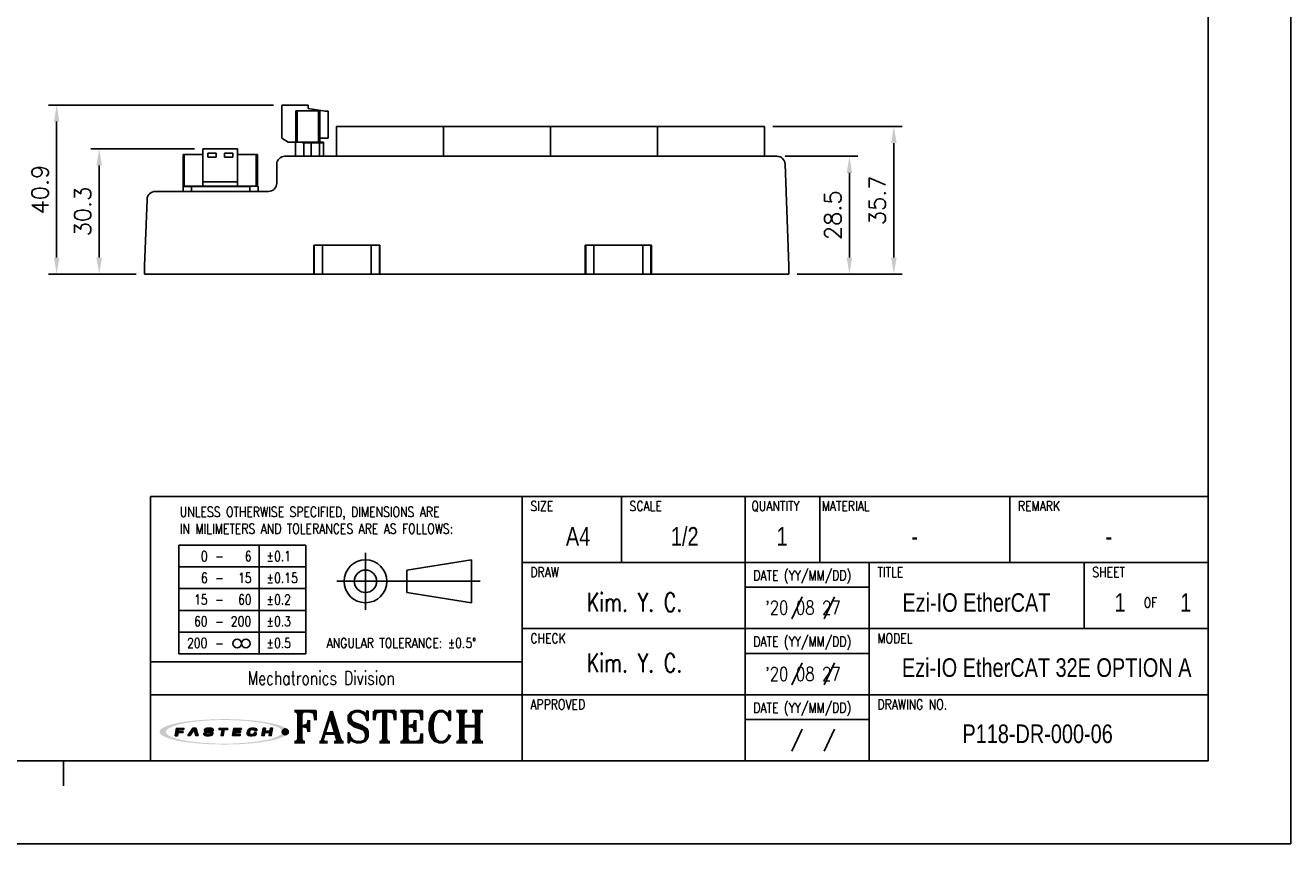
# Model space of a CAD drawing. Header units: millimetres. Extents: x 0 to 594, y 0 to 420.
# Tile 13 of 22: x 288 to 594, y 0 to 198. Entities that reach past the tile are written whole.
import ezdxf

# ---------------------------------------------------------------- set-up
doc = ezdxf.new("R2010")
doc.units = ezdxf.units.MM
doc.header["$PDSIZE"] = -1
for name, color, linetype in [('DIM', 3, 'Continuous'), ('LAYER_2', 1, 'Continuous'), ('LAYER_4', 3, 'Continuous'), ('SHEET', 1, 'Continuous')]:
    doc.layers.add(name, color=color, linetype=linetype)
doc.styles.add('SHB', font='romans.shx', dxfattribs={"width": 0.75, "bigfont": 'whgtxt.shx'})
doc.styles.add('SHEET1', font='ROMANS.SHX', dxfattribs={"width": 0.8, "height": 3})
doc.styles.add('SHEET2', font='txt', dxfattribs={"width": 0.8, "height": 3})
doc.styles.add('SHEET3', font='ROMANT.SHX', dxfattribs={"height": 3})
doc.styles.get("Standard").update_dxf_attribs({"font": 'txt.shx', "bigfont": 'whgtxt.shx'})
doc.dimstyles.new('ISO-25', dxfattribs={"dimtxt": 2.5, "dimasz": 2.5, "dimexe": 1.25, "dimexo": 0.625, "dimtad": 1, "dimtxsty": 'Standard', "dimcen": 2.5, "dimadec": 0, "dimazin": 0, "dimtfac": 1, "dimtmove": 0, "dimatfit": 3, "dimfxl": 0, "dimarcsym": 0})

# ---------------------------------------------------------------- blocks, each defined once
blk = doc.blocks.new('AI9-BLK2')
at = {"layer": 'LAYER_4'}
h = blk.add_hatch(color=12, dxfattribs=at)
edge = h.paths.add_edge_path()
edge.add_spline(control_points=[(66.5, 0), (66.5, -3.5), (61.3, -5.3), (58.7, -6.3), (52, -8.8), (44.8, -10), (37.7, -11), (17.3, -13.9), (-3.7, -14.1), (-24.3, -12.5), (-32.9, -11.8), (-41.6, -10.8), (-50, -8.9), (-54.9, -7.7), (-60.6, -6.4), (-64.7, -3.2), (-73, 3.4), (-52.4, 8.3), (-49.2, 9), (-40.6, 10.9), (-31.8, 11.9), (-23.1, 12.6), (-12.4, 13.4), (-1.5, 13.6), (9.2, 13.3), (19.1, 13), (29, 12.3), (38.8, 10.9), (45.7, 9.9), (52.7, 8.7), (59.3, 6.1), (61.8, 5.2), (66.5, 3.3), (66.5, 0), (66.6, -0.8), (73.6, -0.7), (73.6, 0), (73.5, 3.5), (68.7, 5.4), (66.1, 6.4), (59.6, 9), (52.6, 10.3), (45.8, 11.3), (24.9, 14.6), (3.4, 15.1), (-17.7, 14), (-27.4, 13.6), (-37.2, 12.7), (-46.8, 11.2), (-53.5, 10.1), (-60.4, 8.7), (-66.7, 6.1), (-69.1, 5.1), (-73.9, 3.1), (-73.6, -0.3), (-73.4, -3.7), (-68.1, -5.6), (-65.5, -6.6), (-58.9, -9.2), (-51.8, -10.4), (-44.8, -11.5), (-35, -13), (-25, -13.7), (-15.1, -14.2), (5.8, -15), (27.1, -14.4), (47.8, -11), (54.2, -9.9), (60.6, -8.6), (66.6, -6.1), (69.1, -5.1), (73.5, -3.2), (73.6, 0), (73.6, 0.8), (66.6, 0.9), (66.5, 0)], knot_values=[0, 0, 0, 0, 1, 1, 1, 2, 2, 2, 3, 3, 3, 4, 4, 4, 5, 5, 5, 6, 6, 6, 7, 7, 7, 8, 8, 8, 9, 9, 9, 10, 10, 10, 11, 11, 11, 12, 12, 12, 13, 13, 13, 14, 14, 14, 15, 15, 15, 16, 16, 16, 17, 17, 17, 18, 18, 18, 19, 19, 19, 20, 20, 20, 21, 21, 21, 22, 22, 22, 23, 23, 23, 24, 24, 24, 25, 25, 25, 25], degree=3, periodic=0)
blk = doc.blocks.new('AI9-BLK1')
at = {"layer": 'LAYER_4', "color": 7}
blk.add_blockref('AI9-BLK2', (0, 0), dxfattribs=at)
blk = doc.blocks.new('AI9-BLK3')
at = {"layer": 'LAYER_2'}
for points in [[(-55.6, -4.3), (-54.1, 4.2), (-45.8, 4.1), (-46, 2.8), (-51.9, 2.8), (-52.2, 0.7), (-46.8, 0.6), (-47, -0.8), (-52.4, -0.8), (-53.1, -4.3)], [(-41.4, -4.2), (-35.7, 4.2), (-32.1, 4.2), (-29.5, -4.1), (-32.2, -4.1), (-34.2, 2.7), (-38.7, -4.2)], [(-5.3, 4.2), (4.3, 4.1), (4.1, 2.7), (0.4, 2.7), (-0.8, -4.2), (-3.2, -4.2), (-2.1, 2.7), (-5.6, 2.7)], [(11.4, 4.2), (20, 4.1), (19.8, 2.8), (13.7, 2.8), (13.4, 0.8), (19, 0.7), (18.8, -0.6), (13.1, -0.6), (12.7, -2.7), (18.7, -2.8), (18.5, -4.2), (9.9, -4.2)], [(45, 4.2), (43.5, -4.1), (46, -4.2), (46.6, -0.6), (52.3, -0.7), (51.7, -4.2), (54.1, -4.2), (55.6, 4.2), (53.1, 4.2), (52.5, 0.8), (46.9, 0.8), (47.5, 4.2)]]:
    blk.add_hatch(color=12, dxfattribs=at).paths.add_polyline_path(points)
h = blk.add_hatch(color=12, dxfattribs=at)
edge = h.paths.add_edge_path()
edge.add_spline(control_points=[(-15.2, -1.5), (-15.2, -2.9), (-16.3, -2.9), (-17.5, -2.9), (-17.7, -2.9), (-18.2, -2.9), (-18.5, -2.9), (-20, -2.9), (-20.4, -2.7), (-20.4, -2.1), (-20.4, -1.9), (-20.4, -1.4), (-20.4, -1.4), (-20.4, -1.4), (-22.9, -1.4), (-22.9, -1.4), (-22.9, -1.4), (-22.9, -2.3), (-22.9, -2.5), (-22.9, -3.9), (-21.3, -4.3), (-19.8, -4.3), (-19.5, -4.3), (-17.1, -4.3), (-16.9, -4.3), (-14.1, -4.3), (-12.8, -3.1), (-12.8, -1.8), (-12.8, -1.7), (-12.8, -1.1), (-12.8, -1), (-12.8, 0.2), (-14.1, 0.7), (-16.1, 0.7), (-16.3, 0.7), (-17.5, 0.7), (-17.7, 0.7), (-19.1, 0.7), (-19.7, 0.9), (-19.6, 1.9), (-19.5, 2.9), (-18.4, 2.9), (-17.8, 2.9), (-17.6, 2.9), (-16.5, 2.9), (-16.2, 2.9), (-15, 2.9), (-14.8, 2.6), (-14.8, 2.3), (-14.8, 2.1), (-14.9, 1.7), (-14.9, 1.7), (-14.9, 1.7), (-12.3, 1.6), (-12.3, 1.6), (-12.3, 1.6), (-12.3, 2.6), (-12.3, 2.8), (-12.3, 3.9), (-14.1, 4.3), (-15.7, 4.3), (-16.8, 4.3), (-17.9, 4.3), (-18.2, 4.3), (-20.4, 4.3), (-22, 3.6), (-22.1, 2), (-22.1, 1.8), (-22.1, 1.3), (-22.1, 1.1), (-22.2, -0.1), (-20.7, -0.6), (-19.2, -0.6), (-19, -0.6), (-17.3, -0.7), (-17.1, -0.7), (-15.5, -0.7), (-15.2, -1.1), (-15.2, -1.5)], knot_values=[0, 0, 0, 0, 1, 1, 1, 2, 2, 2, 3, 3, 3, 4, 4, 4, 5, 5, 5, 6, 6, 6, 7, 7, 7, 8, 8, 8, 9, 9, 9, 10, 10, 10, 11, 11, 11, 12, 12, 12, 13, 13, 13, 14, 14, 14, 15, 15, 15, 16, 16, 16, 17, 17, 17, 18, 18, 18, 19, 19, 19, 20, 20, 20, 21, 21, 21, 22, 22, 22, 23, 23, 23, 24, 24, 24, 25, 25, 25, 26, 26, 26, 26], degree=3, periodic=0)
h = blk.add_hatch(color=12, dxfattribs=at)
edge = h.paths.add_edge_path()
edge.add_spline(control_points=[(35, 1.4), (35, 1.4), (37.4, 1.4), (37.4, 1.4), (37.4, 1.4), (37.5, 2), (37.5, 2.4), (37.5, 3.1), (37.3, 4.2), (34.5, 4.2), (34.2, 4.2), (32.2, 4.2), (31.6, 4.2), (28.5, 4.3), (27.4, 2.7), (27.2, 1.5), (27.1, 1), (26.8, -0.6), (26.7, -1.2), (26.5, -2.6), (26.6, -4.3), (30.1, -4.3), (30.5, -4.3), (31.7, -4.3), (32.2, -4.3), (34.9, -4.3), (36.6, -4), (36.9, -2.3), (36.9, -1.9), (37, -1.1), (37, -1.1), (37, -1.1), (34.6, -1.1), (34.6, -1.1), (34.6, -1.1), (34.6, -1.6), (34.6, -1.7), (34.4, -2.5), (33.8, -2.8), (32.5, -2.8), (32.2, -2.8), (31.2, -2.8), (30.8, -2.8), (29.4, -2.8), (29.1, -2.3), (29.2, -1.4), (29.2, -1), (29.5, 0.7), (29.5, 1.1), (29.8, 2.5), (30.7, 2.8), (31.7, 2.8), (32.2, 2.8), (33.4, 2.8), (33.7, 2.8), (34.7, 2.8), (35.1, 2.5), (35.1, 1.9), (35, 1.7), (35, 1.4), (35, 1.4)], knot_values=[0, 0, 0, 0, 1, 1, 1, 2, 2, 2, 3, 3, 3, 4, 4, 4, 5, 5, 5, 6, 6, 6, 7, 7, 7, 8, 8, 8, 9, 9, 9, 10, 10, 10, 11, 11, 11, 12, 12, 12, 13, 13, 13, 14, 14, 14, 15, 15, 15, 16, 16, 16, 17, 17, 17, 18, 18, 18, 19, 19, 19, 20, 20, 20, 20], degree=3, periodic=0)
at = {"layer": 'LAYER_2', "color": 12}
for points in [[(-55.6, -4.3), (-54.1, 4.2), (-45.8, 4.1), (-46, 2.8), (-51.9, 2.8), (-52.2, 0.7), (-46.8, 0.6), (-47, -0.8), (-52.4, -0.8), (-53.1, -4.3)], [(-41.4, -4.2), (-35.7, 4.2), (-32.1, 4.2), (-29.5, -4.1), (-32.2, -4.1), (-34.2, 2.7), (-38.7, -4.2)], [(-5.3, 4.2), (4.3, 4.1), (4.1, 2.7), (0.4, 2.7), (-0.8, -4.2), (-3.2, -4.2), (-2.1, 2.7), (-5.6, 2.7)], [(11.4, 4.2), (20, 4.1), (19.8, 2.8), (13.7, 2.8), (13.4, 0.8), (19, 0.7), (18.8, -0.6), (13.1, -0.6), (12.7, -2.7), (18.7, -2.8), (18.5, -4.2), (9.9, -4.2)], [(45, 4.2), (43.5, -4.1), (46, -4.2), (46.6, -0.6), (52.3, -0.7), (51.7, -4.2), (54.1, -4.2), (55.6, 4.2), (53.1, 4.2), (52.5, 0.8), (46.9, 0.8), (47.5, 4.2)]]:
    blk.add_lwpolyline(points, close=True, dxfattribs=at)
for points, knots in [([(-15.2, -1.5), (-15.2, -2.9), (-16.3, -2.9), (-17.5, -2.9), (-17.7, -2.9), (-18.2, -2.9), (-18.5, -2.9), (-20, -2.9), (-20.4, -2.7), (-20.4, -2.1), (-20.4, -1.9), (-20.4, -1.4), (-20.4, -1.4), (-20.4, -1.4), (-22.9, -1.4), (-22.9, -1.4), (-22.9, -1.4), (-22.9, -2.3), (-22.9, -2.5), (-22.9, -3.9), (-21.3, -4.3), (-19.8, -4.3), (-19.5, -4.3), (-17.1, -4.3), (-16.9, -4.3), (-14.1, -4.3), (-12.8, -3.1), (-12.8, -1.8), (-12.8, -1.7), (-12.8, -1.1), (-12.8, -1), (-12.8, 0.2), (-14.1, 0.7), (-16.1, 0.7), (-16.3, 0.7), (-17.5, 0.7), (-17.7, 0.7), (-19.1, 0.7), (-19.7, 0.9), (-19.6, 1.9), (-19.5, 2.9), (-18.4, 2.9), (-17.8, 2.9), (-17.6, 2.9), (-16.5, 2.9), (-16.2, 2.9), (-15, 2.9), (-14.8, 2.6), (-14.8, 2.3), (-14.8, 2.1), (-14.9, 1.7), (-14.9, 1.7), (-14.9, 1.7), (-12.3, 1.6), (-12.3, 1.6), (-12.3, 1.6), (-12.3, 2.6), (-12.3, 2.8), (-12.3, 3.9), (-14.1, 4.3), (-15.7, 4.3), (-16.8, 4.3), (-17.9, 4.3), (-18.2, 4.3), (-20.4, 4.3), (-22, 3.6), (-22.1, 2), (-22.1, 1.8), (-22.1, 1.3), (-22.1, 1.1), (-22.2, -0.1), (-20.7, -0.6), (-19.2, -0.6), (-19, -0.6), (-17.3, -0.7), (-17.1, -0.7), (-15.5, -0.7), (-15.2, -1.1), (-15.2, -1.5)], [0, 0, 0, 0, 1, 1, 1, 2, 2, 2, 3, 3, 3, 4, 4, 4, 5, 5, 5, 6, 6, 6, 7, 7, 7, 8, 8, 8, 9, 9, 9, 10, 10, 10, 11, 11, 11, 12, 12, 12, 13, 13, 13, 14, 14, 14, 15, 15, 15, 16, 16, 16, 17, 17, 17, 18, 18, 18, 19, 19, 19, 20, 20, 20, 21, 21, 21, 22, 22, 22, 23, 23, 23, 24, 24, 24, 25, 25, 25, 26, 26, 26, 26]), ([(35, 1.4), (35, 1.4), (37.4, 1.4), (37.4, 1.4), (37.4, 1.4), (37.5, 2), (37.5, 2.4), (37.5, 3.1), (37.3, 4.2), (34.5, 4.2), (34.2, 4.2), (32.2, 4.2), (31.6, 4.2), (28.5, 4.3), (27.4, 2.7), (27.2, 1.5), (27.1, 1), (26.8, -0.6), (26.7, -1.2), (26.5, -2.6), (26.6, -4.3), (30.1, -4.3), (30.5, -4.3), (31.7, -4.3), (32.2, -4.3), (34.9, -4.3), (36.6, -4), (36.9, -2.3), (36.9, -1.9), (37, -1.1), (37, -1.1), (37, -1.1), (34.6, -1.1), (34.6, -1.1), (34.6, -1.1), (34.6, -1.6), (34.6, -1.7), (34.4, -2.5), (33.8, -2.8), (32.5, -2.8), (32.2, -2.8), (31.2, -2.8), (30.8, -2.8), (29.4, -2.8), (29.1, -2.3), (29.2, -1.4), (29.2, -1), (29.5, 0.7), (29.5, 1.1), (29.8, 2.5), (30.7, 2.8), (31.7, 2.8), (32.2, 2.8), (33.4, 2.8), (33.7, 2.8), (34.7, 2.8), (35.1, 2.5), (35.1, 1.9), (35, 1.7), (35, 1.4), (35, 1.4)], [0, 0, 0, 0, 1, 1, 1, 2, 2, 2, 3, 3, 3, 4, 4, 4, 5, 5, 5, 6, 6, 6, 7, 7, 7, 8, 8, 8, 9, 9, 9, 10, 10, 10, 11, 11, 11, 12, 12, 12, 13, 13, 13, 14, 14, 14, 15, 15, 15, 16, 16, 16, 17, 17, 17, 18, 18, 18, 19, 19, 19, 20, 20, 20, 20])]:
    blk.add_open_spline(points, degree=3, knots=knots, dxfattribs=at)
blk = doc.blocks.new('*D15')
at = {"color": 8, "lineweight": -2}
for p, q in [((471.64, 166.23), (489.2, 166.23)), ((487.2, 162.23), (487.2, 141.73)), ((474.57, 137.73), (489.2, 137.73))]:
    blk.add_line(p, q, dxfattribs=at)
at = {"color": 8}
for points in [[(486.53, 162.23), (487.86, 162.23), (487.2, 166.23)], [(486.53, 141.73), (487.86, 141.73), (487.2, 137.73)]]:
    blk.add_solid(points, dxfattribs=at)
at = {"layer": 'Defpoints', "color": 0}
for p in [(469.64, 166.23), (472.57, 137.73), (487.2, 137.73)]:
    blk.add_point(p, dxfattribs=at)
at = {"color": 3, "insert": (483.2, 151.98), "char_height": 4, "attachment_point": 5, "rotation": 90}
blk.add_mtext('\\A1;28.5', dxfattribs=at)
blk = doc.blocks.new('*D16')
at = {"color": 8, "lineweight": -2}
for p, q in [((468.67, 173.43), (499.95, 173.43)), ((497.95, 141.73), (497.95, 169.43)), ((474.57, 137.73), (499.95, 137.73))]:
    blk.add_line(p, q, dxfattribs=at)
at = {"color": 8}
for points in [[(497.28, 169.43), (498.62, 169.43), (497.95, 173.43)], [(497.28, 141.73), (498.62, 141.73), (497.95, 137.73)]]:
    blk.add_solid(points, dxfattribs=at)
at = {"layer": 'Defpoints', "color": 0}
for p in [(466.67, 173.43), (497.95, 173.43), (472.57, 137.73)]:
    blk.add_point(p, dxfattribs=at)
at = {"color": 3, "insert": (493.95, 155.58), "char_height": 4, "attachment_point": 5, "rotation": 90}
blk.add_mtext('\\A1;35.7', dxfattribs=at)
blk = doc.blocks.new('*D17')
at = {"color": 8, "lineweight": -2}
for p, q in [((328.72, 168.03), (303.61, 168.03)), ((305.61, 141.73), (305.61, 164.03)), ((314.57, 137.73), (303.61, 137.73))]:
    blk.add_line(p, q, dxfattribs=at)
at = {"color": 8}
for points in [[(304.94, 164.03), (306.28, 164.03), (305.61, 168.03)], [(304.94, 141.73), (306.28, 141.73), (305.61, 137.73)]]:
    blk.add_solid(points, dxfattribs=at)
at = {"layer": 'Defpoints', "color": 0}
for p in [(305.61, 168.03), (330.72, 168.03), (316.57, 137.73)]:
    blk.add_point(p, dxfattribs=at)
at = {"color": 3, "insert": (301.61, 152.88), "char_height": 4, "attachment_point": 5, "rotation": 90}
blk.add_mtext('\\A1;30.3', dxfattribs=at)
blk = doc.blocks.new('*D18')
at = {"color": 8, "lineweight": -2}
for p, q in [((347.82, 178.63), (293.32, 178.63)), ((295.32, 141.73), (295.32, 174.63)), ((314.57, 137.73), (293.32, 137.73))]:
    blk.add_line(p, q, dxfattribs=at)
at = {"color": 8}
for points in [[(294.65, 174.63), (295.98, 174.63), (295.32, 178.63)], [(294.65, 141.73), (295.98, 141.73), (295.32, 137.73)]]:
    blk.add_solid(points, dxfattribs=at)
at = {"layer": 'Defpoints', "color": 0}
for p in [(295.32, 178.63), (349.82, 178.63), (316.57, 137.73)]:
    blk.add_point(p, dxfattribs=at)
at = {"color": 3, "insert": (291.32, 158.18), "char_height": 4, "attachment_point": 5, "rotation": 90}
blk.add_mtext('\\A1;40.9', dxfattribs=at)

msp = doc.modelspace()

# ---------------------------------------------------------------- hatches: boundary and pattern name
h = msp.add_hatch(color=1)
edge = h.paths.add_edge_path()
edge.add_arc((350.6547, 27.0526), 0.7263, 0, 360)

# ---------------------------------------------------------------- linework, layer by layer
for p, q in [((349.8205, 170.6302), (349.8205, 178.6302)), ((349.8205, 178.6302), (356.2205, 178.6302)), ((356.2205, 178.6302), (356.2205, 177.8302)), ((356.2205, 177.8302), (360.3205, 177.1302)), ((353.2205, 169.6302), (353.2205, 177.2302)), ((353.2205, 177.2302), (353.5205, 177.2302)), ((353.5205, 177.2302), (353.5205, 169.6302)), ((353.5205, 177.2302), (358.7205, 177.2302)), ((358.7205, 169.6302), (358.7205, 177.2302)), ((358.7205, 177.2302), (359.0205, 177.2302)), ((359.0205, 177.2302), (359.0205, 169.6302)), ((360.3205, 177.1302), (361.0205, 177.1302)), ((361.0205, 170.6302), (361.0205, 177.1302)), ((363.0705, 166.2302), (363.0705, 173.4302)), ((363.0705, 173.4302), (388.9705, 173.4302)), ((388.9705, 166.2302), (388.9705, 173.4302)), ((388.9705, 173.4302), (414.8705, 173.4302)), ((414.8705, 166.2302), (414.8705, 173.4302)), ((414.8705, 173.4302), (440.7705, 173.4302)), ((440.7705, 166.2302), (440.7705, 173.4302)), ((440.7705, 173.4302), (466.6705, 173.4302)), ((466.6705, 166.2302), (466.6705, 173.4302)), ((349.8205, 170.6302), (351.3205, 169.6302)), ((351.3205, 169.6302), (353.2205, 169.6302)), ((353.1205, 169.5302), (353.1205, 166.2302)), ((353.5205, 169.6302), (353.2205, 169.6302)), ((353.5205, 169.6302), (354.4521, 169.6302)), ((354.496, 169.6302), (354.4521, 169.6302)), ((354.496, 169.6302), (354.7794, 169.6009)), ((356.9205, 169.6302), (354.496, 169.6302)), ((354.7794, 169.6009), (355.1205, 169.5302)), ((355.1205, 169.5302), (356.9205, 169.5302)), ((355.1205, 166.2302), (355.1205, 169.5302)), ((356.9205, 169.5302), (356.9205, 169.6302)), ((356.9205, 169.6302), (358.7205, 169.6302)), ((356.9205, 169.5302), (358.9205, 169.5302)), ((356.9205, 169.5302), (356.9205, 166.2302)), ((359.0205, 169.6302), (358.7205, 169.6302)), ((358.9205, 166.2302), (358.9205, 169.5302)), ((358.9205, 169.5302), (359.9205, 169.5302)), ((361.0205, 170.6302), (359.0205, 170.6302)), ((359.8205, 169.6302), (359.0205, 169.6302)), ((359.9205, 166.2302), (359.9205, 169.5302)), ((325.9105, 159.0302), (325.9105, 166.6302)), ((325.9105, 166.6302), (326.2105, 166.6302)), ((326.2105, 166.6302), (326.2105, 159.0302)), ((326.2105, 166.6302), (330.7155, 166.6302)), ((330.7155, 168.0302), (339.1255, 168.0302)), ((330.7155, 160.0302), (330.7155, 168.0302)), ((333.9205, 167.0302), (331.9205, 167.0302)), ((331.9205, 167.0302), (331.9205, 166.0302)), ((331.9205, 166.0302), (333.9205, 166.0302)), ((333.9205, 166.0302), (333.9205, 167.0302)), ((337.9205, 167.0302), (335.9205, 167.0302)), ((335.9205, 167.0302), (335.9205, 166.0302)), ((335.9205, 166.0302), (337.9205, 166.0302)), ((337.9205, 166.0302), (337.9205, 167.0302)), ((339.1255, 160.0302), (339.1255, 168.0302)), ((339.1255, 166.6302), (343.6305, 166.6302)), ((343.6305, 159.0302), (343.6305, 166.6302)), ((343.6305, 166.6302), (343.9305, 166.6302)), ((343.9305, 166.6302), (343.9305, 159.0302)), ((469.6445, 166.2302), (350.5705, 166.2302)), ((348.5705, 164.2302), (348.5705, 159.7302)), ((472.5705, 139.7302), (471.6431, 164.3056)), ((330.7155, 160.0302), (339.1255, 160.0302)), ((330.7155, 159.0302), (330.7155, 160.0302)), ((339.1255, 160.0302), (339.1255, 159.0302)), ((346.5705, 157.7302), (319.1942, 157.7302)), ((326.2105, 159.0302), (325.9105, 159.0302)), ((327.9705, 158.9302), (325.9705, 158.9302)), ((325.9705, 158.9302), (325.9705, 157.7302)), ((326.2105, 159.0302), (330.7155, 159.0302)), ((327.9705, 158.9302), (327.9705, 159.0302)), ((330.7155, 159.0302), (327.9705, 159.0302)), ((327.9705, 158.9302), (342.0705, 158.9302)), ((327.9705, 157.7302), (327.9705, 158.9302)), ((339.1255, 159.0302), (330.7155, 159.0302)), ((339.1255, 159.0302), (343.6305, 159.0302)), ((342.695, 159.0302), (339.1255, 159.0302)), ((342.0705, 158.9302), (342.0705, 157.7302)), ((343.9305, 159.0302), (343.6305, 159.0302)), ((343.9705, 159.0302), (343.9305, 159.0302)), ((343.9705, 159.0302), (344.0412, 159.0009)), ((344.0412, 159.0009), (344.0705, 158.9302)), ((344.0705, 157.7302), (344.0705, 158.9302)), ((317.1957, 155.8079), (316.5705, 139.7302)), ((357.6705, 144.7302), (357.5705, 144.7302)), ((357.5705, 144.7302), (357.5705, 137.7302)), ((357.6705, 137.7302), (357.6705, 144.7302)), ((357.6705, 144.7302), (359.6705, 144.7302)), ((359.6705, 144.7302), (359.6705, 137.7302)), ((359.6705, 144.7302), (371.4705, 144.7302)), ((371.4705, 144.7302), (373.4705, 144.7302)), ((371.4705, 137.7302), (371.4705, 144.7302)), ((373.4705, 144.7302), (373.4705, 137.7302)), ((373.5705, 144.7302), (373.4705, 144.7302)), ((373.5705, 137.7302), (373.5705, 144.7302)), ((423.3705, 144.7302), (423.2705, 144.7302)), ((423.2705, 144.7302), (423.2705, 137.7302)), ((423.3705, 137.7302), (423.3705, 144.7302)), ((423.3705, 144.7302), (425.3705, 144.7302)), ((425.3705, 144.7302), (425.3705, 137.7302)), ((425.3705, 144.7302), (437.1705, 144.7302)), ((437.1705, 137.7302), (437.1705, 144.7302)), ((437.1705, 144.7302), (439.1705, 144.7302)), ((439.1705, 144.7302), (439.1705, 137.7302)), ((439.2705, 144.7302), (439.1705, 144.7302)), ((439.2705, 137.7302), (439.2705, 144.7302)), ((357.5705, 143.2302), (357.6705, 143.2302)), ((373.4705, 143.2302), (373.5705, 143.2302)), ((423.2705, 143.2302), (423.3705, 143.2302)), ((439.1705, 143.2302), (439.2705, 143.2302)), ((316.5705, 139.7302), (316.5705, 137.7302)), ((472.5705, 137.7302), (472.5705, 139.7302)), ((316.5705, 137.7302), (357.5705, 137.7302)), ((357.5705, 137.7302), (357.6705, 137.7302)), ((359.6705, 137.7302), (357.6705, 137.7302)), ((371.4705, 137.7302), (359.6705, 137.7302)), ((373.4705, 137.7302), (371.4705, 137.7302)), ((373.4705, 137.7302), (373.5705, 137.7302)), ((373.5705, 137.7302), (423.2705, 137.7302)), ((423.2705, 137.7302), (423.3705, 137.7302)), ((425.3705, 137.7302), (423.3705, 137.7302)), ((437.1705, 137.7302), (425.3705, 137.7302)), ((439.1705, 137.7302), (437.1705, 137.7302)), ((439.1705, 137.7302), (439.2705, 137.7302)), ((439.2705, 137.7302), (472.5705, 137.7302))]:
    msp.add_line(p, q)
at = {"color": 4}
msp.add_line((297, 20), (297, 14), dxfattribs=at)
at = {"color": 6}
msp.add_lwpolyline([(0, 420), (594, 420), (594, 0), (0, 0)], close=True, dxfattribs=at)
at = {"color": 4}
msp.add_lwpolyline([(20, 400), (574, 400), (574, 20), (20, 20)], close=True, dxfattribs=at)
at = {"color": 1}
msp.add_circle((350.6547, 27.0526), 0.7263, dxfattribs=at)
for centre, radius, start, end in [((358.8205, 169.5302), 0.1, 0.00002, 90), ((350.5705, 164.2302), 2, 90, 180), ((469.6445, 164.2302), 2, 2.161079, 90), ((346.5705, 159.7302), 2, 270, 0), ((319.1942, 155.7302), 2, 90, 177.772953), ((326.0705, 158.9302), 0.1, 90, 180)]:
    msp.add_arc(centre, radius, start, end)
for points, knots in [([(353.1205, 169.5302), (353.1205, 169.5309), (353.1208, 169.563), (353.1417, 169.6147), (353.2015, 169.6265), (353.2205, 169.6302)], [0, 0, 0, 0, 0.013914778, 0.687687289, 1, 1, 1, 1]), ([(358.8205, 169.6302), (358.7945, 169.6302), (358.7547, 169.6302), (358.5158, 169.6302), (358.2725, 169.6302), (357.9738, 169.6302), (357.5322, 169.6302), (357.163, 169.6302), (356.9205, 169.6302)], [0, 0, 0, 0, 0.24256391, 0.37129342, 0.50001089, 0.63011319, 0.75707669, 1, 1, 1, 1]), ([(359.8912, 169.6009), (359.8823, 169.6081), (359.8604, 169.6259), (359.8354, 169.6286), (359.8205, 169.6302)], [0, 0, 0, 0, 0.404445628, 1, 1, 1, 1]), ([(359.9205, 169.5302), (359.9201, 169.5365), (359.9193, 169.5496), (359.9134, 169.5684), (359.9042, 169.5864), (359.8956, 169.5959), (359.8912, 169.6009)], [0, 0, 0, 0, 0.22227648, 0.45883644, 0.71636638, 1, 1, 1, 1]), ([(327.9705, 159.0302), (327.7283, 159.0302), (327.3577, 159.0302), (326.9163, 159.0302), (326.6166, 159.0302), (326.3745, 159.0302), (326.1365, 159.0302), (326.0966, 159.0302), (326.0705, 159.0302)], [0, 0, 0, 0, 0.24256377, 0.37128983, 0.50001154, 0.63010988, 0.75707437, 1, 1, 1, 1]), ([(342.695, 159.0302), (342.6308, 159.0265), (342.4281, 159.0147), (342.2172, 158.963), (342.0734, 158.9309), (342.0705, 158.9302)], [0, 0, 0, 0, 0.31230597, 0.9860852, 1, 1, 1, 1])]:
    msp.add_open_spline(points, degree=3, knots=knots)
at = {"layer": 'SHEET', "color": 7}
for p, q in [((318, 84), (574, 84)), ((318, 84), (318, 20)), ((408, 84), (408, 20)), ((318, 44), (408, 44))]:
    msp.add_line(p, q, dxfattribs=at)
at = {"layer": 'SHEET'}
for p, q in [((432, 68), (432, 84)), ((462, 20), (462, 84)), ((480, 68), (480, 84)), ((526, 68), (526, 84)), ((324.8513, 72.1785), (324.8513, 45.9285)), ((324.8513, 72.1785), (355.6013, 72.1785)), ((344.3513, 72.1785), (344.3513, 45.9285)), ((355.6013, 72.1785), (355.6013, 45.9285)), ((370.054, 56.5333), (370.054, 70.3599)), ((380.0536, 66.1625), (395.732, 68.6316)), ((395.732, 68.6316), (395.732, 58.2616)), ((408, 68), (574, 68)), ((492, 20), (492, 68)), ((544, 52), (544, 68)), ((324.8513, 66.9285), (355.6013, 66.9285)), ((380.0536, 66.1625), (380.0536, 60.7306)), ((324.8513, 61.6785), (355.6013, 61.6785)), ((363.1407, 63.4466), (397.8307, 63.4466)), ((462, 62), (492, 62)), ((380.0536, 60.7306), (395.732, 58.2616)), ((475.7601, 59.723), (473.2579, 54.4078)), ((483.5984, 59.7148), (481.0961, 54.3996)), ((324.8513, 56.4285), (355.6013, 56.4285)), ((324.8513, 51.1785), (355.6013, 51.1785)), ((408, 52), (574, 52)), ((462, 46), (492, 46)), ((324.8513, 45.9285), (355.6013, 45.9285)), ((475.7601, 43.723), (473.2579, 38.4078)), ((483.5984, 43.7148), (481.0961, 38.3996)), ((318, 36), (574, 36)), ((462, 30), (492, 30)), ((475.7601, 27.723), (473.2579, 22.4078)), ((483.5984, 27.7148), (481.0961, 22.3996))]:
    msp.add_line(p, q, dxfattribs=at)
for centre, radius in [((370.054, 63.4466), 5.185), ((370.054, 63.4466), 2.7159), ((339.0284, 48.4082), 1.05), ((341.1284, 48.4082), 1.05)]:
    msp.add_circle(centre, radius, dxfattribs=at)

# ---------------------------------------------------------------- block references
at = {"layer": 'LAYER_2', "color": 7, "lineweight": 5, "xscale": 0.2116800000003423, "yscale": 0.2116800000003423, "zscale": 0.2116800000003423}
msp.add_blockref('AI9-BLK3', (335.8075, 27.0236), dxfattribs=at)
at = {"layer": 'LAYER_4', "color": 7, "lineweight": 5, "xscale": 0.2116800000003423, "yscale": 0.2116800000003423, "zscale": 0.2116800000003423}
msp.add_blockref('AI9-BLK1', (335.8244, 27.0474), dxfattribs=at)

# ---------------------------------------------------------------- texts
at = {"layer": 'DIM', "color": 3, "style": 'SHB', "width": 0.75}
for p in [(423.6103, 56.1279), (423.6103, 41.4726)]:
    msp.add_text('Kim. Y. C.', height=4.5, dxfattribs=at).set_placement(p)
at = {"layer": 'SHEET'}
for s, height, style, width, p in [('SIZE', 2.4, 'SHEET1', 0.8, (409.9793, 80.4604)), ('SCALE', 2.4, 'SHEET1', 0.8, (433.9793, 80.4604)), ('QUANTITY', 2.4, 'SHEET1', 0.8, (463.4591, 80.4604)), ('MATERIAL', 2.4, 'SHEET1', 0.8, (480.4793, 80.4604)), ('REMARK', 2.4, 'SHEET1', 0.8, (527.9793, 80.4604)), ('UNLESS OTHERWISE SPECIFIED, DIMENSIONS ARE', 2.4, 'SHEET1', 0.8, (325.11, 79.0458)), ('IN MILIMETERS AND TOLERANCES ARE AS FOLLOWS:', 2.4, 'SHEET1', 0.8, (325.11, 74.9652)), ('0', 2.4, 'SHEET1', 0.8, (330.2365, 68.3224)), ('6', 2.4, 'SHEET1', 0.8, (340.8693, 68.3224)), ('%%p0.1', 2.4, 'SHEET1', 0.8, (346.1118, 68.3224)), ('-', 2.4, 'SHEET1', 0.8, (333.6542, 68.3224)), ('6', 2.4, 'SHEET1', 0.8, (330.2365, 63.0724)), ('15', 2.4, 'SHEET1', 0.8, (339.2089, 63.0724)), ('%%p0.15', 2.4, 'SHEET1', 0.8, (346.1118, 63.0724)), ('DRAW', 2.4, 'SHEET1', 0.8, (409.9793, 64.4604)), ('DATE (YY/MM/DD)', 2.4, 'SHEET1', 0.8, (463.9277, 63.6818)), ('TITLE', 2.4, 'SHEET1', 0.8, (493.9793, 64.4604)), ('SHEET', 2.4, 'SHEET1', 0.8, (545.9793, 64.4604)), ('-', 2.4, 'SHEET1', 0.8, (333.6542, 63.0724)), ('15', 2.4, 'SHEET1', 0.8, (328.562, 57.8224)), ('-', 2.4, 'SHEET1', 0.8, (333.6542, 57.8224)), ('60', 2.4, 'SHEET1', 0.8, (339.2089, 57.8224)), ('%%p0.2', 2.4, 'SHEET1', 0.8, (346.1118, 57.8224)), ('OF', 2.4, 'SHEET1', 0.8, (558.4154, 57.1091)), ('%%p0.3', 2.4, 'SHEET1', 0.8, (346.1118, 52.5724)), ('60', 2.4, 'SHEET1', 0.8, (328.562, 52.5724)), ('-', 2.4, 'SHEET1', 0.8, (333.6542, 52.5724)), ('200', 2.4, 'SHEET1', 0.8, (337.4764, 52.5724)), ('200', 2.4, 'SHEET1', 0.8, (326.8619, 47.3224)), ('%%p0.5', 2.4, 'SHEET1', 0.8, (346.1118, 47.3224)), ('ANGULAR TOLERANCE: %%p0.5%%D', 2.4, 'SHEET1', 0.8, (360.659, 47.3224)), ('CHECK', 2.4, 'SHEET1', 0.8, (409.9793, 48.4604)), ('DATE (YY/MM/DD)', 2.4, 'SHEET1', 0.8, (463.9277, 47.6818)), ('MODEL', 2.4, 'SHEET1', 0.8, (493.9793, 48.4604)), ('-', 2.4, 'SHEET1', 0.8, (333.6542, 47.3224)), ('Mechatronics Division', 3.3, 'SHEET3', 0.75, (341.5385, 38.3956)), ('APPROVED', 2.4, 'SHEET1', 0.8, (409.9793, 32.4604)), ('DATE (YY/MM/DD)', 2.4, 'SHEET1', 0.8, (463.9277, 31.6818)), ('DRAWING NO.', 2.4, 'SHEET1', 0.8, (493.9793, 32.4604))]:
    msp.add_text(s, height=height, dxfattribs=dict(at, style=style, width=width)).set_placement(p)
at = {"layer": 'SHEET', "color": 7, "style": 'SHEET2', "width": 0.8}
for s, p in [('A4', (418.5726, 72.0681)), ('1/2', (443.9918, 72.0681)), ('1', (469.5531, 72.0681)), ('-', (502.1783, 72.0681)), ('-', (549.2036, 72.0681)), ('Ezi-IO EtherCAT', (500.0078, 56.0681)), ('1', (551.3623, 56.0681)), ('1', (567.2783, 56.0681)), ('Ezi-IO EtherCAT 32E OPTION A', (499.9015, 40.3335)), ('P118-DR-000-06', (514.5501, 24.3335))]:
    msp.add_text(s, height=4.5, dxfattribs=at).set_placement(p)
at = {"layer": 'SHEET', "color": 3, "style": 'SHEET1', "width": 0.8}
for p in [(466.7638, 55.4207), (466.7638, 39.4207)]:
    msp.add_text("'20 08 27", height=3.3, dxfattribs=at).set_placement(p)
at = {"layer": 'SHEET', "color": 7, "style": 'SHEET3'}
msp.add_text('FASTECH', height=7.5, dxfattribs=at).set_placement((352.21, 24.5201))

# ---------------------------------------------------------------- dimensions: what is measured, and where the dimension line sits
for base, p1, p2, picture, middle in [((295.3179, 178.6302), (316.5705, 137.7302), (349.8205, 178.6302), '*D18', (291.3179, 158.1802)), ((497.9487, 173.4302), (472.5705, 137.7302), (466.6705, 173.4302), '*D16', (493.9487, 155.5802)), ((305.6102, 168.0302), (316.5705, 137.7302), (330.7155, 168.0302), '*D17', (301.6102, 152.8802)), ((487.1963, 137.7302), (469.6445, 166.2302), (472.5705, 137.7302), '*D15', (483.1963, 151.9802))]:
    dim = msp.add_linear_dim(base=base, p1=p1, p2=p2, angle=90, dimstyle='ISO-25', override={"dimscale": 2, "dimtxt": 2, "dimasz": 2, "dimexe": 1, "dimexo": 1, "dimgap": 1, "dimdec": 3, "dimzin": 9, "dimdsep": 46, "dimcen": 0, "dimclrd": 8, "dimclre": 8, "dimclrt": 3, "dimadec": 3, "dimazin": 2, "dimtdec": 3, "dimfxl": 0.6, "dimtolj": 1, "dimtzin": 1, "dimarcsym": 1})
    dim.commit()
    dim.dimension.update_dxf_attribs({"geometry": picture, "text_midpoint": middle})

doc.saveas('drawing.dxf')
